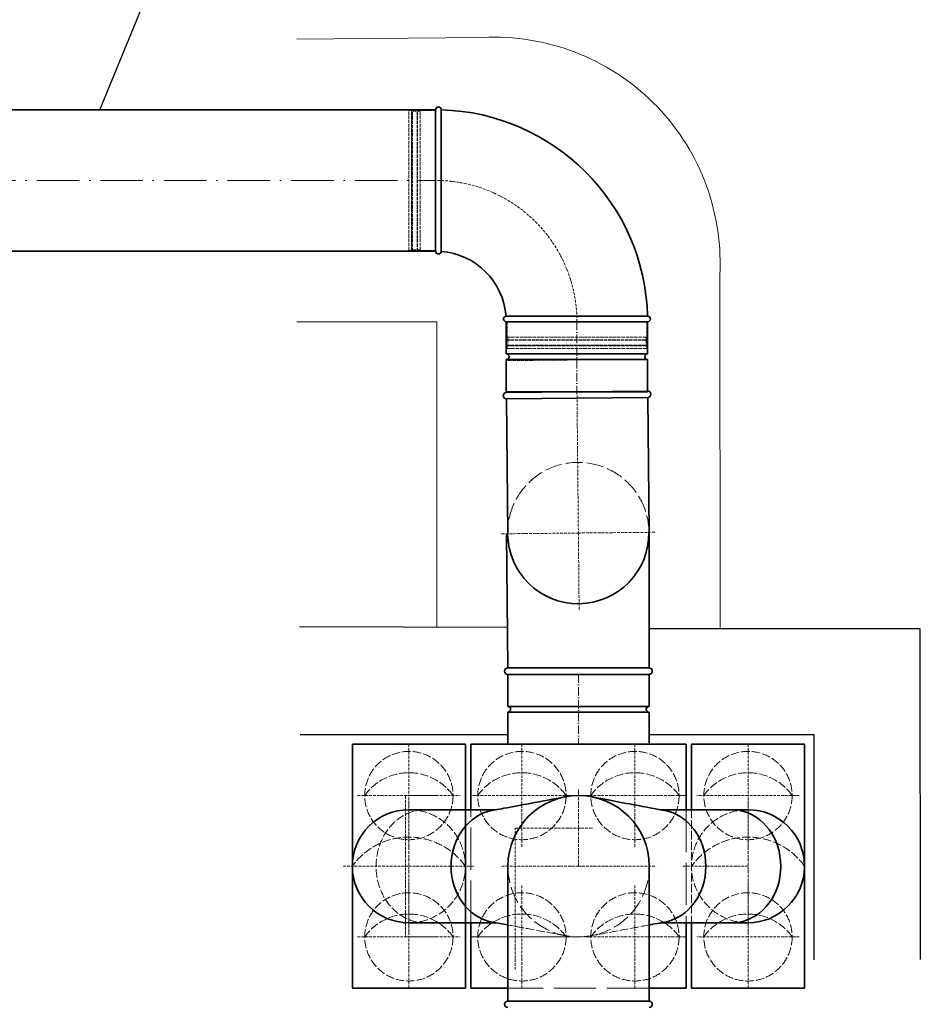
# Model space of a CAD drawing. Header units: millimetres. Extents: x -118717 to 8962, y 22910 to 145283.
# Tile 186 of 193: x -15653 to -14379, y 109093 to 110487. Entities that reach past the tile are written whole.
import ezdxf

# ---------------------------------------------------------------- set-up
doc = ezdxf.new("R2010")
doc.units = ezdxf.units.MM
doc.linetypes.add('ACAD_ISO02W100', pattern=[15, 12, -3])
doc.linetypes.add('ACAD_ISO10W100', pattern=[18, 12, -3, 0, -3])
for name, color, linetype, lineweight in [('VZT_01 SUP (PŘÍVOD) - OBRYS', 5, 'Continuous', 35), ('VZT_02 SUP (PŘÍVOD) - OSA', 5, 'ACAD_ISO10W100', 5), ('VZT_04 SUP (PŘÍVOD) - SKRYTÉ', 5, 'ACAD_ISO02W100', 5), ('VZT_05 ETA (ODVOD) - OBRYS', 6, 'Continuous', 35), ('VZT_06 ETA (ODVOD) - OSA', 6, 'ACAD_ISO10W100', 5), ('VZT_08 ETA (ODVOD) - SKRYTÉ', 6, 'ACAD_ISO02W100', 5), ('VZT_0B ETA (ODVOD)', 6, 'Continuous', 35), ('VZT_60_KOTY - DIMENZE', 7, 'Continuous', 5), ('VZT_IZOLACE - TEPELNÁ', 6, 'IZOLACE TEPELNA', 13)]:
    doc.layers.add(name, color=color, linetype=linetype, lineweight=lineweight)
doc.layers.add('VZT_03 SUP (PŘÍVOD) - NETISK', color=8, linetype='ACAD_ISO02W100', lineweight=5, plot=False)
doc.layers.add('VZT_07 ETA (ODVOD) - NETISK', color=8, linetype='ACAD_ISO02W100', lineweight=5, plot=False)
doc.styles.get("Standard").update_dxf_attribs({"font": 'arial.ttf'})
doc.linetypes.add('IZOLACE TEPELNA', pattern='A,12.7,-1.5,["T",Standard,S=2.54,R=0,X=0,Y=-1.27],-3', length=17.2)

msp = doc.modelspace()

# ---------------------------------------------------------------- linework, layer by layer
for p, q in [((-14963.1, 109626.4), (-15257.4, 109627.3)), ((-14379, 109624.6), (-14762.5, 109624.5)), ((-14378.6, 109156.5), (-14379, 109624.6)), ((-14962.5, 109474.7), (-15256.2, 109474.7)), ((-14529, 109474.6), (-14762.5, 109474.6)), ((-14528.8, 109156.4), (-14529, 109474.6))]:
    msp.add_line(p, q)
at = {"layer": 'VZT_01 SUP (PŘÍVOD) - OBRYS'}
for p, q in [((-15182.5, 109388.7), (-15182.5, 109461.2)), ((-15182.5, 109461.2), (-15022.5, 109461.2)), ((-15022.5, 109461.2), (-15022.5, 109388.7)), ((-14542.5, 109461.2), (-14702.5, 109461.2)), ((-14702.5, 109461.2), (-14702.5, 109368.6)), ((-14542.5, 109116.2), (-14542.5, 109461.2)), ((-15182.5, 109188.7), (-15182.5, 109388.7)), ((-15022.5, 109388.7), (-15022.5, 109188.7)), ((-15102.5, 109368.6), (-14979, 109368.6)), ((-14745.9, 109368.6), (-14622.5, 109368.6)), ((-14962.5, 109097.7), (-14962.5, 109288.7)), ((-14962.5, 109097.7), (-14962.5, 109288.7)), ((-14762.5, 109097.7), (-14762.5, 109288.7)), ((-14762.5, 109097.7), (-14762.5, 109288.7)), ((-15102.5, 109208.6), (-14979, 109208.6)), ((-14745.9, 109208.6), (-14622.5, 109208.6)), ((-14702.5, 109208.6), (-14702.5, 109116.2)), ((-15182.5, 109116.2), (-15182.5, 109188.7)), ((-15022.5, 109188.7), (-15022.5, 109116.2)), ((-15022.5, 109116.2), (-15182.5, 109116.2)), ((-14702.5, 109116.2), (-14542.5, 109116.2)), ((-14962.5, 109097.7), (-14762.5, 109097.7)), ((-14962.5, 109097.7), (-14762.5, 109097.7))]:
    msp.add_line(p, q, dxfattribs=at)
for centre, radius, start, end in [((-14862.3, 109288.7), 100, 0, 180), ((-15102.5, 109288.6), 80, 90, 270), ((-14622.5, 109288.6), 80, 270, 90), ((-14962.5, 109093.2), 4.5, 90, 270), ((-14762.5, 109093.2), 4.5, 270, 90)]:
    msp.add_arc(centre, radius, start, end, dxfattribs=at)
at = {"layer": 'VZT_01 SUP (PŘÍVOD) - OBRYS', "extrusion": (4.89496e-17, 2.6306e-16, -1)}
msp.add_ellipse((-14973.5, 109288.6), major_axis=(0, -80), ratio=0.866025, start_param=0.159775, end_param=2.981818, dxfattribs=at)
at = {"layer": 'VZT_01 SUP (PŘÍVOD) - OBRYS'}
for centre in [(-14751.5, 109288.6), (-14645.4, 109288.6)]:
    msp.add_ellipse(centre, major_axis=(0, -80), ratio=0.866025, start_param=0.159775, end_param=2.981818, dxfattribs=at)
for points, knots in [([(-14984.5, 109367.5), (-14983.1, 109367.8), (-14981.8, 109368.1), (-14976.3, 109369.1), (-14972.1, 109369.9), (-14955.6, 109372.9), (-14943.2, 109375.2), (-14914.1, 109380.7), (-14897.5, 109383.8), (-14880.8, 109386.9)], [0, 0, 0, 0, 10, 10, 40, 40, 130.000005, 130.000005, 250.589308, 250.589308, 250.589308, 250.589308]), ([(-14844.1, 109386.9), (-14842.8, 109386.6), (-14841.4, 109386.4), (-14835.9, 109385.3), (-14831.7, 109384.6), (-14815.1, 109381.5), (-14802.7, 109379.1), (-14773.7, 109373.7), (-14757.1, 109370.6), (-14740.5, 109367.5)], [0, 0, 0, 0, 10, 10, 40, 40, 130.000003, 130.000003, 250.589306, 250.589306, 250.589306, 250.589306]), ([(-14740.5, 109209.6), (-14741.8, 109209.3), (-14743.2, 109209.1), (-14748.7, 109208), (-14752.9, 109207.3), (-14758.8, 109206.2), (-14760.7, 109205.8), (-14762.5, 109205.5)], [0, 0, 0, 0, 10, 10, 40, 40, 53.321196, 53.321196, 53.321196, 53.321196])]:
    msp.add_open_spline(points, degree=3, knots=knots, dxfattribs=at)
msp.add_open_spline([(-14962.5, 109205.5), (-14969.8, 109206.9), (-14977.2, 109208.2), (-14984.5, 109209.6)], degree=3, dxfattribs=at)
at = {"layer": 'VZT_02 SUP (PŘÍVOD) - OSA', "ltscale": 0.3}
for p, q in [((-15102.5, 109461.2), (-15102.5, 109388.7)), ((-14622.5, 109461.2), (-14622.5, 109388.7)), ((-15175, 109388.7), (-15102.5, 109388.7)), ((-15102.5, 109316.2), (-15102.5, 109388.7)), ((-15102.5, 109388.7), (-15030, 109388.7)), ((-14862.5, 109288.7), (-14862.5, 109398.7)), ((-14862.5, 109288.7), (-14862.5, 109398.7)), ((-14622.5, 109388.7), (-14695, 109388.7)), ((-14622.5, 109316.2), (-14622.5, 109388.7)), ((-14550, 109388.7), (-14622.5, 109388.7)), ((-15102.5, 109381.4), (-15102.5, 109288.6)), ((-14622.5, 109381.4), (-14622.5, 109288.6)), ((-14951.9, 109342.3), (-14841.9, 109342.3)), ((-14951.9, 109142.3), (-14951.9, 109342.3)), ((-15195.3, 109288.6), (-15102.5, 109288.6)), ((-15102.5, 109195.8), (-15102.5, 109288.6)), ((-15102.5, 109288.6), (-15009.7, 109288.6)), ((-14862.5, 109288.7), (-14972.5, 109288.7)), ((-14862.5, 109288.7), (-14972.5, 109288.7)), ((-14862.5, 109288.7), (-14752.5, 109288.7)), ((-14622.5, 109288.6), (-14715.3, 109288.6)), ((-14622.5, 109195.8), (-14622.5, 109288.6)), ((-15102.5, 109261.2), (-15102.5, 109188.7)), ((-15102.5, 109261.2), (-15102.5, 109188.7)), ((-15102.5, 109261.2), (-15102.5, 109188.7)), ((-14622.5, 109261.2), (-14622.5, 109188.7)), ((-14622.5, 109261.2), (-14622.5, 109188.7)), ((-14622.5, 109261.2), (-14622.5, 109188.7)), ((-15175, 109188.7), (-15102.5, 109188.7)), ((-15175, 109188.7), (-15102.5, 109188.7)), ((-15102.5, 109116.2), (-15102.5, 109188.7)), ((-15102.5, 109188.7), (-15030, 109188.7)), ((-15102.5, 109188.7), (-15030, 109188.7)), ((-15102.5, 109188.7), (-15030, 109188.7)), ((-15102.5, 109116.2), (-15102.5, 109188.7)), ((-14622.5, 109188.7), (-14695, 109188.7)), ((-14622.5, 109188.7), (-14695, 109188.7)), ((-14622.5, 109116.2), (-14622.5, 109188.7)), ((-14550, 109188.7), (-14622.5, 109188.7)), ((-14550, 109188.7), (-14622.5, 109188.7)), ((-14550, 109188.7), (-14622.5, 109188.7)), ((-14622.5, 109116.2), (-14622.5, 109188.7))]:
    msp.add_line(p, q, dxfattribs=at)
at = {"layer": 'VZT_03 SUP (PŘÍVOD) - NETISK', "ltscale": 0.4}
for p, q in [((-15062.5, 109388.7), (-15107.5, 109388.7)), ((-15107.5, 109388.7), (-15107.5, 109188.7)), ((-15107.5, 109188.7), (-15062.5, 109188.7))]:
    msp.add_line(p, q, dxfattribs=at)
at = {"layer": 'VZT_04 SUP (PŘÍVOD) - SKRYTÉ'}
msp.add_line((-14702.5, 109368.6), (-14702.5, 109208.6), dxfattribs=at)
for centre in [(-15102.5, 109388.7), (-14622.5, 109388.7), (-15102.5, 109188.7), (-14622.5, 109188.7)]:
    msp.add_circle(centre, 62.5, dxfattribs=at)
for centre, radius, start, end in [((-15102.5, 109344.3), 76.7, 35.4307, 144.5693), ((-14622.5, 109344.3), 76.7, 35.4307, 144.5693), ((-15102.5, 109288.6), 80, 270, 90), ((-14622.5, 109288.6), 80, 90, 270), ((-15102.5, 109231.7), 98.2, 35.4307, 144.5693), ((-14622.5, 109231.7), 98.2, 35.4307, 144.5693), ((-15102.5, 109144.3), 76.7, 35.4307, 144.5693), ((-14622.5, 109144.3), 76.7, 35.4307, 144.5693)]:
    msp.add_arc(centre, radius, start, end, dxfattribs=at)
at = {"layer": 'VZT_04 SUP (PŘÍVOD) - SKRYTÉ', "ltscale": 2}
msp.add_arc((-14862.3, 109288.7), 100, 180, 0, dxfattribs=at)
at = {"layer": 'VZT_04 SUP (PŘÍVOD) - SKRYTÉ', "extrusion": (4.89496e-17, 2.6306e-16, -1)}
msp.add_ellipse((-15079.6, 109288.6), major_axis=(0, -80), ratio=0.866025, start_param=0.159775, end_param=2.981818, dxfattribs=at)
at = {"layer": 'VZT_04 SUP (PŘÍVOD) - SKRYTÉ'}
for points, knots in [([(-14880.8, 109190.3), (-14882.2, 109190.5), (-14883.6, 109190.8), (-14889.1, 109191.8), (-14893.3, 109192.6), (-14909.8, 109195.7), (-14922.3, 109198), (-14943.9, 109202), (-14953.2, 109203.8), (-14962.5, 109205.5)], [0, 0, 0, 0, 10, 10, 40, 40, 130.000003, 130.000003, 197.268038, 197.268038, 197.268038, 197.268038]), ([(-14762.5, 109205.5), (-14773.1, 109203.5), (-14783.6, 109201.5), (-14810.8, 109196.5), (-14827.5, 109193.4), (-14844.1, 109190.3)], [53.321196, 53.321196, 53.321196, 53.321196, 130.000005, 130.000005, 250.589308, 250.589308, 250.589308, 250.589308])]:
    msp.add_open_spline(points, degree=3, knots=knots, dxfattribs=at)
at = {"layer": 'VZT_05 ETA (ODVOD) - OBRYS'}
for p, q in [((-15064.6, 110359.2), (-15064.6, 110159.2)), ((-15056.6, 110259.1), (-15056.6, 110359.2)), ((-14964.6, 110059.2), (-14764.6, 110059.2)), ((-14964.6, 110059.2), (-14764.6, 110059.2)), ((-14964.6, 110059.2), (-14964.6, 110013.7)), ((-14864.7, 110067.2), (-14764.6, 110067.2)), ((-14764.6, 110059.2), (-14764.6, 110013.7)), ((-14964.6, 110013.7), (-14764.6, 110013.7)), ((-14964.6, 110005.7), (-14764.6, 110005.7)), ((-14964.6, 110005.7), (-14964.6, 109960.2)), ((-14764.6, 110005.7), (-14764.6, 109960.2)), ((-14964.6, 109960.2), (-14764.6, 109960.2)), ((-14962.5, 109569.2), (-14964.4, 109759.2)), ((-14762.5, 109569.3), (-14762.6, 109760.3)), ((-14962.5, 109569.2), (-14762.5, 109569.3)), ((-14962.5, 109560.2), (-14762.5, 109560.3)), ((-14962.5, 109560.2), (-14762.5, 109560.2)), ((-14962.5, 109560.2), (-14962.5, 109514.7)), ((-14762.5, 109560.2), (-14762.5, 109514.7)), ((-14962.5, 109514.7), (-14762.5, 109514.7)), ((-14962.5, 109506.7), (-14762.5, 109506.7)), ((-14962.5, 109506.7), (-14962.5, 109461.2)), ((-14762.5, 109506.7), (-14762.5, 109461.2)), ((-14962.5, 109461.2), (-14762.5, 109461.2))]:
    msp.add_line(p, q, dxfattribs=at)
for points in [[(-15064.6, 110359.2), (-15809.5, 110359.2)], [(-15064.6, 110159.2), (-15809.5, 110159.2)], [(-14764.6, 109961.2), (-14964.6, 109959.2)], [(-14764.5, 109952.2), (-14964.5, 109950.2)], [(-14964.5, 109950.2), (-14962.6, 109759.2)], [(-14764.5, 109952.2), (-14762.6, 109761.2)]]:
    msp.add_lwpolyline(points, dxfattribs=at)
for centre, radius, start, end in [((-15060.6, 110359.2), 4, 0, 180), ((-15064.6, 110059.2), 300, 1.5281, 88.4719), ((-15060.6, 110159.2), 4, 180, 355.4188), ((-15064.6, 110059.2), 100, 4.5812, 85.4188), ((-14964.6, 110063.2), 4, 94.5812, 270), ((-14764.6, 110063.2), 4, 270, 90), ((-14964.6, 110009.7), 4, 270, 90), ((-14764.6, 110009.7), 4, 90, 270), ((-14764.6, 109956.7), 4.5, 270.5796, 90.5796), ((-14964.5, 109954.7), 4.5, 90.5796, 270.5796), ((-14862.7, 109760.2), 100, 180.5796, 0.5796), ((-14962.5, 109564.7), 4.5, 90.0232, 270.0232), ((-14762.5, 109564.8), 4.5, 270.0232, 90.0232), ((-14962.5, 109510.7), 4, 270, 90), ((-14762.5, 109510.7), 4, 90, 270)]:
    msp.add_arc(centre, radius, start, end, dxfattribs=at)
for points, knots in [([(-15056.6, 110259.1), (-15056.6, 110246.5), (-15056.6, 110234), (-15056.6, 110210.1), (-15056.6, 110199.1), (-15056.6, 110180.2), (-15056.6, 110172.7), (-15056.6, 110162.1), (-15056.6, 110159.3), (-15056.6, 110158.9), (-15056.6, 110158.9), (-15056.6, 110158.9)], [157.533456, 157.533456, 157.533456, 157.533456, 195.393508, 195.393508, 234.551342, 234.551342, 273.721472, 273.721472, 312.806301, 312.806301, 315.294186, 315.294186, 315.294186, 315.294186]), ([(-14964.9, 110067.2), (-14964.9, 110067.2), (-14962.7, 110067.2), (-14953.7, 110067.2), (-14946.8, 110067.2), (-14929, 110067.2), (-14918.3, 110067.2), (-14894.6, 110067.2), (-14881.8, 110067.2), (-14867.4, 110067.2), (-14866, 110067.2), (-14864.7, 110067.2)], [315.294186, 315.294186, 315.294186, 315.294186, 351.735982, 351.735982, 390.710875, 390.710875, 429.832624, 429.832624, 468.991563, 468.991563, 473.053633, 473.053633, 473.053633, 473.053633])]:
    msp.add_open_spline(points, degree=3, knots=knots, dxfattribs=at)
at = {"layer": 'VZT_06 ETA (ODVOD) - OSA', "ltscale": 0.3}
for p, q in [((-14942.5, 109461.2), (-14942.5, 109388.7)), ((-14782.5, 109461.2), (-14782.5, 109388.7)), ((-14942.5, 109388.7), (-15015, 109388.7)), ((-14942.5, 109316.2), (-14942.5, 109388.7)), ((-14870, 109388.7), (-14942.5, 109388.7)), ((-14782.5, 109388.7), (-14855, 109388.7)), ((-14782.5, 109316.2), (-14782.5, 109388.7)), ((-14710, 109388.7), (-14782.5, 109388.7)), ((-14942.5, 109261.2), (-14942.5, 109188.7)), ((-14942.5, 109261.2), (-14942.5, 109188.7)), ((-14942.5, 109261.2), (-14942.5, 109188.7)), ((-14782.5, 109261.2), (-14782.5, 109188.7)), ((-14782.5, 109261.2), (-14782.5, 109188.7)), ((-14782.5, 109261.2), (-14782.5, 109188.7)), ((-14942.5, 109188.7), (-15015, 109188.7)), ((-15015, 109188.7), (-14942.5, 109188.7)), ((-14942.5, 109116.2), (-14942.5, 109188.7)), ((-14870, 109188.7), (-14942.5, 109188.7)), ((-14942.5, 109188.7), (-14870, 109188.7)), ((-14942.5, 109188.7), (-14870, 109188.7)), ((-14942.5, 109116.2), (-14942.5, 109188.7)), ((-14782.5, 109188.7), (-14855, 109188.7)), ((-14782.5, 109188.7), (-14855, 109188.7)), ((-14782.5, 109116.2), (-14782.5, 109188.7)), ((-14710, 109188.7), (-14782.5, 109188.7)), ((-14710, 109188.7), (-14782.5, 109188.7)), ((-14710, 109188.7), (-14782.5, 109188.7)), ((-14782.5, 109116.2), (-14782.5, 109188.7))]:
    msp.add_line(p, q, dxfattribs=at)
at = {"layer": 'VZT_06 ETA (ODVOD) - OSA', "ltscale": 5}
msp.add_lwpolyline([(-15809.5, 110259.2), (-15064.6, 110259.2)], dxfattribs=at)
at = {"layer": 'VZT_06 ETA (ODVOD) - OSA', "ltscale": 0.3}
msp.add_lwpolyline([(-14864.6, 110059.2), (-14864.6, 110059.2, 0.414214), (-15064.6, 110259.2), (-15064.6, 110259.2)], format="xyb", dxfattribs=at)
at = {"layer": 'VZT_06 ETA (ODVOD) - OSA'}
for points in [[(-14864.6, 110059.2), (-14864.6, 109960.2)], [(-14862.5, 109560.2), (-14862.5, 109461.2)]]:
    msp.add_lwpolyline(points, dxfattribs=at)
at = {"layer": 'VZT_06 ETA (ODVOD) - OSA', "ltscale": 0.3}
for points in [[(-14864.6, 109960.2), (-14862.6, 109760.2)], [(-14862.6, 109760.2), (-14972.6, 109759.1)], [(-14862.6, 109760.2), (-14752.6, 109761.3)], [(-14862.6, 109760.2), (-14861.5, 109650.2)]]:
    msp.add_lwpolyline(points, dxfattribs=at)
at = {"layer": 'VZT_07 ETA (ODVOD) - NETISK', "ltscale": 0.4}
for p, q in [((-15102.6, 110160.2), (-15102.6, 110358.2)), ((-15102.6, 110358.2), (-15098.6, 110358.2)), ((-15098.6, 110160.2), (-15098.6, 110358.2)), ((-15098.6, 110357.2), (-15098.1, 110357.2)), ((-15098.1, 110159.2), (-15098.1, 110359.2)), ((-15098.1, 110359.2), (-15097.6, 110359.2)), ((-15097.6, 110159.2), (-15097.6, 110359.2)), ((-15097.6, 110357.2), (-15090.6, 110357.2)), ((-15090.6, 110159.2), (-15090.6, 110359.2)), ((-15090.6, 110359.2), (-15090.1, 110359.2)), ((-15090.1, 110159.2), (-15090.1, 110359.2)), ((-15090.1, 110357.2), (-15086.6, 110357.2)), ((-15086.6, 110160.2), (-15086.6, 110358.2)), ((-15086.6, 110358.2), (-15064.6, 110358.2)), ((-15102.6, 110160.2), (-15098.6, 110160.2)), ((-15098.6, 110161.2), (-15098.1, 110161.2)), ((-15098.1, 110159.2), (-15097.6, 110159.2)), ((-15097.6, 110161.2), (-15090.6, 110161.2)), ((-15090.6, 110159.2), (-15090.1, 110159.2)), ((-15090.1, 110161.2), (-15086.6, 110161.2)), ((-15086.6, 110160.2), (-15064.6, 110160.2)), ((-14963.6, 110059.2), (-14963.6, 110037.2)), ((-14765.6, 110059.2), (-14765.6, 110037.2)), ((-14964.6, 110033.7), (-14764.6, 110033.7)), ((-14964.6, 110033.7), (-14964.6, 110033.2)), ((-14964.6, 110033.2), (-14764.6, 110033.2)), ((-14963.6, 110037.2), (-14765.6, 110037.2)), ((-14962.6, 110037.2), (-14962.6, 110033.7)), ((-14962.6, 110033.2), (-14962.6, 110026.2)), ((-14766.6, 110037.2), (-14766.6, 110033.7)), ((-14766.6, 110033.2), (-14766.6, 110026.2)), ((-14764.6, 110033.7), (-14764.6, 110033.2)), ((-14964.6, 110026.2), (-14764.6, 110026.2)), ((-14964.6, 110026.2), (-14964.6, 110025.7)), ((-14964.6, 110025.7), (-14764.6, 110025.7)), ((-14963.6, 110025.2), (-14765.6, 110025.2)), ((-14963.6, 110025.2), (-14963.6, 110021.2)), ((-14963.6, 110021.2), (-14765.6, 110021.2)), ((-14962.6, 110025.7), (-14962.6, 110025.2)), ((-14766.6, 110025.7), (-14766.6, 110025.2)), ((-14765.6, 110025.2), (-14765.6, 110021.2)), ((-14764.6, 110026.2), (-14764.6, 110025.7))]:
    msp.add_line(p, q, dxfattribs=at)
msp.add_lwpolyline([(-14764.6, 109961.2), (-14765.1, 110006.2), (-14965, 110004.2), (-14964.6, 109959.2)], dxfattribs=at)
at = {"layer": 'VZT_08 ETA (ODVOD) - SKRYTÉ', "ltscale": 5}
for p, q in [((-15015, 109208.6), (-15015, 109368.6)), ((-14710, 109368.6), (-14710, 109208.6)), ((-14762.5, 109116.2), (-14962.5, 109116.2))]:
    msp.add_line(p, q, dxfattribs=at)
at = {"layer": 'VZT_08 ETA (ODVOD) - SKRYTÉ'}
for centre in [(-14942.5, 109388.7), (-14942.5, 109388.7), (-14782.5, 109388.7), (-14782.5, 109388.7), (-14942.5, 109188.7), (-14782.5, 109188.7)]:
    msp.add_circle(centre, 62.5, dxfattribs=at)
at = {"layer": 'VZT_08 ETA (ODVOD) - SKRYTÉ', "ltscale": 2}
msp.add_arc((-14862.7, 109760.2), 100, 0.5796, 180.5796, dxfattribs=at)
at = {"layer": 'VZT_08 ETA (ODVOD) - SKRYTÉ'}
for centre in [(-14942.5, 109344.3), (-14782.5, 109344.3), (-14942.5, 109144.3), (-14782.5, 109144.3)]:
    msp.add_arc(centre, 76.7, 35.4307, 144.5693, dxfattribs=at)
at = {"layer": 'VZT_0B ETA (ODVOD)'}
for p, q in [((-15015, 109368.6), (-15015, 109461.2)), ((-15015, 109461.2), (-14710, 109461.2)), ((-14710, 109461.2), (-14710, 109368.6)), ((-15015, 109116.2), (-15015, 109208.6)), ((-14710, 109208.6), (-14710, 109116.2)), ((-14962.5, 109116.2), (-15015, 109116.2)), ((-14710, 109116.2), (-14762.5, 109116.2))]:
    msp.add_line(p, q, dxfattribs=at)
at = {"layer": 'VZT_60_KOTY - DIMENZE', "linetype": 'ByBlock', "lineweight": -2}
msp.add_lwpolyline([(-15539.9, 110359.2), (-15355.4, 110808.2)], dxfattribs=at)
at = {"layer": 'VZT_IZOLACE - TEPELNÁ', "ltscale": 0.5}
for p, q in [((-15261.1, 110459.2), (-14997.4, 110461.5)), ((-14661.9, 109626.4), (-14662.2, 110129.5)), ((-15261.1, 110059.2), (-15063.1, 110059.2)), ((-15063.1, 109626.4), (-15063.1, 110059.2))]:
    msp.add_line(p, q, dxfattribs=at)
msp.add_arc((-14981.9, 110141.9), 320, 357.7812, 92.7714, dxfattribs=at)

doc.saveas('drawing.dxf')
